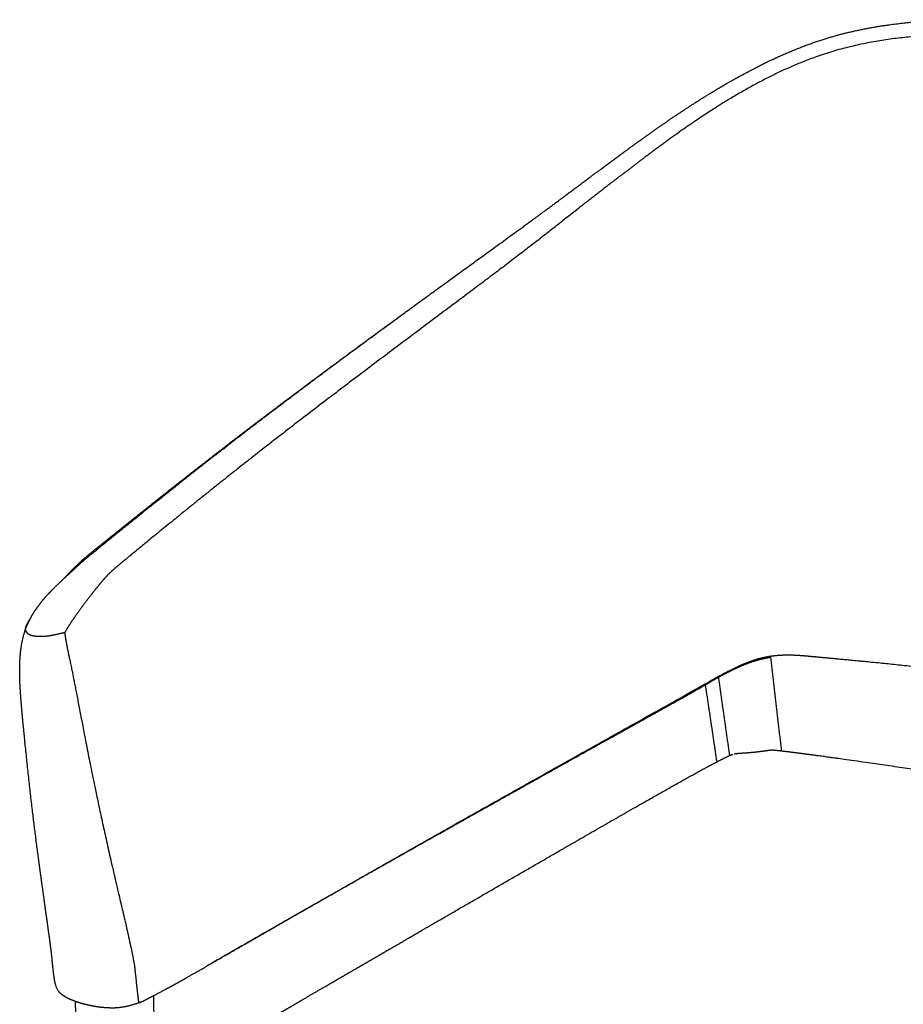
# Model space of a CAD drawing. Header units: millimetres. Extents: x 1682 to 3183, y 1190 to 3069.
# Tile 2 of 9: x 1716 to 1919, y 1536 to 1763. Entities that reach past the tile are written whole.
import ezdxf

# ---------------------------------------------------------------- set-up
doc = ezdxf.new("R2010")
doc.units = ezdxf.units.MM
doc.header["$MEASUREMENT"] = 0
doc.layers.add('2DVýkres$viditelné$tečné', color=7, linetype='Continuous', true_color=0x000000)
doc.layers.add('2DVýkres$viditelné$čáry', color=7, linetype='Continuous', true_color=0x000000)

msp = doc.modelspace()

# ---------------------------------------------------------------- linework, layer by layer
at = {"layer": '2DVýkres$viditelné$tečné'}
msp.add_open_spline([(1879.13, 1593.13), (1877.86, 1602.13), (1876.58, 1611.12)], degree=2, dxfattribs=at)
at = {"layer": '2DVýkres$viditelné$čáry'}
for points, weights, knots in [([(1716.95, 1622.27), (1717.21, 1622.98), (1717.51, 1623.68), (1718.21, 1625.04), (1718.6, 1625.7), (1719.01, 1626.33), (1719.44, 1626.99), (1719.89, 1627.61), (1720.81, 1628.81), (1721.28, 1629.38), (1721.78, 1629.92), (1722.66, 1630.88), (1723.55, 1631.78), (1725.42, 1633.59), (1726.29, 1634.38), (1727.26, 1635.27), (1727.64, 1635.62), (1728.28, 1636.2), (1729.36, 1637.18), (1731.08, 1638.7), (1732.57, 1639.91), (1733.61, 1640.76), (1736.08, 1642.76), (1738.42, 1644.66), (1742.86, 1648.24), (1745.3, 1650.21), (1752.52, 1655.97), (1757.33, 1659.78), (1762.46, 1663.76), (1772.12, 1671.27), (1782.17, 1678.82), (1791.78, 1685.93), (1792.95, 1686.79), (1795.34, 1688.56), (1800.33, 1692.23), (1806.78, 1696.95), (1815.71, 1703.44), (1823.05, 1708.75), (1827.76, 1712.17), (1828.77, 1712.9), (1832.83, 1715.85), (1835.93, 1718.11), (1839.83, 1721.02), (1841.26, 1722.09), (1842.67, 1723.14), (1845.12, 1724.97), (1846.3, 1725.86), (1849.76, 1728.43), (1852.03, 1730.11), (1854.44, 1731.87), (1857.7, 1734.26), (1860.88, 1736.55), (1867.81, 1741.32), (1871.54, 1743.78), (1882.42, 1750.37), (1891.05, 1754.96), (1900.13, 1757.91), (1908.15, 1760.51), (1916.66, 1761.88), (1929.79, 1762.61), (1933.89, 1762.65), (1941.85, 1762.51), (1945.65, 1762.34), (1949.5, 1762.13), (1955.89, 1761.78), (1962.71, 1761.32), (1969, 1760.71), (1971.62, 1760.46), (1974.17, 1760.18), (1979.06, 1759.58), (1981.25, 1759.29), (1983.52, 1758.98), (1989.95, 1758.09), (1996.18, 1757.14), (2005.7, 1755.53), (2008.85, 1754.97), (2016.07, 1753.64), (2019.87, 1752.91), (2023.86, 1752.15), (2027.86, 1751.39), (2031.69, 1750.66), (2038.85, 1749.25), (2041.94, 1748.62), (2051.18, 1746.64), (2057.04, 1745.28), (2062.93, 1743.81), (2065.03, 1743.28), (2067.02, 1742.77), (2071.38, 1741.58), (2073.6, 1740.94), (2075.81, 1740.26), (2081.15, 1738.61), (2086.56, 1736.69), (2091.48, 1734.83), (2093.22, 1734.16), (2096.42, 1732.92), (2100.72, 1731.05), (2104.4, 1729.25), (2107.6, 1727.45), (2110.44, 1725.55), (2112.86, 1723.6), (2114.9, 1721.57), (2116.05, 1720.08), (2116.55, 1719.33), (2116.69, 1719.11), (2116.95, 1718.69), (2117.41, 1717.88), (2118.1, 1716.49), (2118.54, 1715.23), (2118.76, 1714.37), (2118.84, 1714.04), (2118.91, 1713.7), (2118.98, 1713.36), (2119.07, 1712.89), (2119.14, 1712.38), (2119.25, 1711.42), (2119.29, 1710.95), (2119.32, 1710.44)], [2325.9418302, 2326.22542431, 2326.51656916, 2327.20745124, 2327.60298624, 2328.06668995, 2328.54418965, 2329.07328556, 2330.22834509, 2330.84670079, 2331.50317928, 2332.68004903, 2333.93587469, 2336.700914, 2338.06843172, 2339.6225069, 2339.6225069, 2339.6225069, 2339.6225069, 2339.6225069, 2339.6225069, 2339.6225069, 2343.12419406, 2346.46603875, 2352.79317811, 2356.29118966, 2366.64443508, 2373.57759725, 2380.92929503, 2394.90978055, 2409.3811482, 2423.25117522, 2423.25117522, 2423.25117522, 2423.25117522, 2423.25117522, 2423.25117522, 2423.25117522, 2423.25117522, 2423.25117522, 2429.21902315, 2433.81705897, 2440.06191646, 2442.37294766, 2444.67673461, 2448.71420754, 2450.68416014, 2456.42853304, 2460.21482651, 2464.20157176, 2469.60138626, 2474.81417018, 2485.67438684, 2491.27416971, 2506.31960214, 2516.77405145, 2523.0719566, 2528.66212255, 2531.08901677, 2531.19494253, 2530.7421876, 2529.23763121, 2528.23323403, 2527.08919729, 2525.18936038, 2522.8232474, 2519.96065503, 2518.76702397, 2517.48120167, 2514.78632052, 2513.4840696, 2512.0844245, 2508.13906253, 2503.96214545, 2496.92239481, 2494.48475031, 2488.69480271, 2485.50385672, 2482.13458391, 2478.76508365, 2475.52107811, 2469.18857761, 2466.36442211, 2457.60544614, 2451.62089802, 2445.22454919, 2442.95501844, 2440.74744233, 2435.70754157, 2433.01702844, 2430.1736767, 2423.35559055, 2415.56833562, 2408.09749547, 2408.09749547, 2408.09749547, 2408.09749547, 2408.09749547, 2408.09749547, 2408.09749547, 2408.09749547, 2408.09749547, 2408.09749547, 2408.09749547, 2408.09749547, 2408.09749547, 2408.09749547, 2408.09749547, 2408.09749547, 2408.09749547, 2407.37238797, 2407.37238797, 2408.09749547, 2407.04556149, 2405.9769175, 2404.18090922, 2403.36305141, 2402.64929966], [0, 0, 0, 0, 3.841069, 3.841069, 7.796497, 7.796497, 7.796497, 11.870658, 11.870658, 15.934007, 15.934007, 15.934007, 23.032297, 23.032297, 30.702459, 30.702459, 30.702459, 31.443303, 31.978173, 32.821807, 34.788577, 34.788577, 34.788577, 54.746351, 54.746351, 74.517857, 74.517857, 107.966054, 107.966054, 107.966054, 183.157414, 183.157414, 183.157414, 185.268697, 187.501198, 192.209139, 196.940856, 203.620706, 205.443346, 205.443346, 205.443346, 235.635485, 235.635485, 235.635485, 249.369654, 249.369654, 259.974204, 259.974204, 277.348568, 277.348568, 277.348568, 306.050716, 306.050716, 336.929958, 336.929958, 393.595838, 393.595838, 393.595838, 442.712442, 442.712442, 465.04566, 465.04566, 486.164915, 486.164915, 486.164915, 522.429455, 522.429455, 522.429455, 537.069643, 537.069643, 550.119056, 550.119056, 550.119056, 587.033655, 587.033655, 605.961807, 605.961807, 629.633667, 629.633667, 629.633667, 653.300355, 653.300355, 672.229358, 672.229358, 709.163709, 709.163709, 709.163709, 722.22078, 722.22078, 736.864994, 736.864994, 736.864994, 773.15115, 773.15115, 773.15115, 775.882314, 778.157475, 780.000101, 781.856961, 783.518446, 784.987987, 786.400093, 787.718051, 787.718051, 787.718051, 788.108961, 788.43202, 789.076194, 790.375223, 790.375223, 790.375223, 790.87589, 790.87589, 790.87589, 795.207985, 795.207985, 798.804487, 798.804487, 798.804487, 798.804487]), ([(2110.67, 1698.27), (2112.52, 1703.51), (2113.39, 1708.57), (2112.32, 1712.82), (2109.87, 1722.55), (2097.24, 1728.07), (2086.06, 1732.3), (2080.53, 1734.39), (2075.34, 1736.17), (2070.78, 1737.59), (2066.24, 1739), (2062.32, 1740.04), (2058.62, 1740.99), (2043.98, 1744.73), (2032.85, 1746.81), (2021.81, 1748.93), (2010.85, 1751.03), (1999.97, 1753.18), (1983.3, 1755.47), (1979.15, 1756.04), (1974.65, 1756.62), (1969.11, 1757.17), (1963.59, 1757.72), (1957.04, 1758.23), (1949.72, 1758.67), (1935.12, 1759.54), (1917.46, 1760.1), (1900.96, 1754.71), (1884.31, 1749.28), (1868.46, 1737.67), (1857.11, 1729.05), (1851.36, 1724.69), (1846.79, 1721.11), (1843.03, 1718.15), (1839.25, 1715.18), (1836.29, 1712.83), (1832.64, 1710.02), (1817.85, 1698.63), (1791.25, 1679.23), (1767.55, 1660.57), (1755.43, 1651.03), (1744.1, 1641.7), (1739.14, 1637.6), (1736.65, 1635.53), (1735.8, 1634.81), (1733.53, 1632.03), (1732.11, 1630.27), (1730.73, 1628.48), (1729.4, 1626.65), (1728.73, 1625.72), (1728.07, 1624.78), (1727.42, 1623.82), (1726.85, 1622.95), (1726.35, 1622.16), (1725.93, 1621.42)], [2365.51418107, 2377.6875153, 2390.10066978, 2401.69661237, 2428.66406535, 2451.21172031, 2468.96914694, 2477.84786026, 2485.52901649, 2491.82001364, 2498.11101078, 2503.01184884, 2507.41124972, 2525.00885325, 2534.58346203, 2544.10314681, 2553.6228316, 2563.08759239, 2572.49643745, 2574.84864871, 2577.19736524, 2579.55112781, 2581.90489038, 2584.263699, 2586.33236258, 2590.46968975, 2593.4464368, 2581.74599788, 2570.04555895, 2543.66793407, 2524.13415525, 2514.36726584, 2506.31133794, 2499.98212392, 2493.6529099, 2489.05040976, 2483.37563926, 2460.67655729, 2420.82114977, 2385.06209926, 2367.182574, 2350.32713801, 2342.99147282, 2339.32364022, 2338.03575033, 2334.81845449, 2334.2238156, 2334.2238156, 2334.81845449, 2334.53879572, 2334.53879572, 2334.81845449, 2328.39568125, 2316.36401851, 2321.00757207], [416.894766, 416.894766, 416.894766, 416.894766, 447.354102, 447.354102, 447.354102, 518.190148, 518.190148, 518.190148, 553.608171, 553.608171, 553.608171, 589.026194, 589.026194, 589.026194, 730.698286, 730.698286, 730.698286, 872.370378, 872.370378, 872.370378, 907.788401, 907.788401, 907.788401, 943.206424, 943.206424, 943.206424, 1014.04247, 1014.04247, 1014.04247, 1084.878516, 1084.878516, 1084.878516, 1120.296539, 1120.296539, 1120.296539, 1155.714561, 1155.714561, 1155.714561, 1297.386653, 1297.386653, 1297.386653, 1368.222699, 1368.222699, 1368.222699, 1403.640722, 1403.640722, 1403.640722, 1406.940473, 1406.940473, 1406.940473, 1408.623866, 1408.623866, 1408.623866, 1417.478371, 1417.478371, 1417.478371, 1417.478371]), ([(1725.95, 1634.07), (1726.42, 1634.57), (1726.89, 1635.06), (1727.37, 1635.55), (1728.33, 1636.53), (1729.31, 1637.5), (1730.32, 1638.4), (1730.8, 1638.82), (1731.29, 1639.24), (1731.79, 1639.65), (1732.19, 1639.97), (1732.59, 1640.3), (1732.99, 1640.62), (1733.82, 1641.28), (1734.65, 1641.94), (1735.47, 1642.61), (1736.45, 1643.39), (1737.43, 1644.18), (1738.41, 1644.96), (1739.36, 1645.73), (1740.32, 1646.5), (1741.28, 1647.26), (1745.15, 1650.36), (1749.03, 1653.44), (1752.93, 1656.5), (1756.78, 1659.53), (1760.65, 1662.53), (1764.53, 1665.52), (1772.24, 1671.44), (1779.97, 1677.24), (1787.67, 1682.94), (1792.74, 1686.69), (1797.83, 1690.42), (1802.93, 1694.13)], [1, 0.999983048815, 0.999983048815, 1, 1.00055656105, 1.00112289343, 1.00171896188, 1.00158391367, 1.00158391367, 1.00171896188, 1.00170628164, 1.00170628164, 1.00171896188, 1.00171864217, 1.00171864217, 1.00171896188, 1.00171890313, 1.00171890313, 1.00171896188, 1.00171799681, 1.00171799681, 1.00171896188, 1.00171397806, 1.00171397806, 1.00171896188, 1.00170919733, 1.00170919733, 1.00171896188, 1.00643739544, 1.01115339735, 1.01586617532, 1.01586080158, 1.01586080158, 1.01586617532], [0, 0, 0, 0, 0.996243, 0.996243, 0.996243, 8.759346, 8.759346, 8.759346, 9.698457, 9.698457, 9.698457, 10.451867, 10.451867, 10.451867, 11.999929, 11.999929, 11.999929, 13.831725, 13.831725, 13.831725, 15.62188, 15.62188, 15.62188, 22.863767, 22.863767, 22.863767, 30.013994, 30.013994, 30.013994, 89.423649, 89.423649, 89.423649, 98.64048, 98.64048, 98.64048, 98.64048]), ([(1743.21, 1536.21), (1742.32, 1535.87), (1741.4, 1535.58), (1740.47, 1535.37), (1739.97, 1535.25), (1739.46, 1535.16), (1738.96, 1535.08), (1738.42, 1535), (1737.89, 1534.96), (1737.35, 1534.94), (1736.34, 1534.92), (1735.34, 1534.97), (1733.31, 1535.2), (1732.28, 1535.39), (1731.31, 1535.61), (1730.26, 1535.85), (1729.24, 1536.14), (1727.84, 1536.65), (1727.38, 1536.83), (1726.54, 1537.23), (1726.14, 1537.44), (1725.78, 1537.68), (1725.54, 1537.83), (1725.31, 1538), (1724.91, 1538.35), (1724.73, 1538.54), (1724.57, 1538.73), (1724.52, 1538.79), (1724.44, 1538.91), (1724.27, 1539.16), (1724.01, 1539.66), (1723.87, 1540.13), (1723.79, 1540.46), (1723.75, 1540.6), (1723.69, 1540.86), (1723.57, 1541.5), (1723.43, 1542.51), (1723.25, 1544.01), (1723.14, 1545.14), (1723.08, 1545.77), (1723.06, 1545.96), (1723.03, 1546.32), (1722.95, 1547.07), (1722.82, 1548.16), (1722.61, 1549.78), (1722.44, 1550.99), (1722.35, 1551.68), (1722.2, 1552.76), (1722.04, 1553.96), (1721.67, 1556.58), (1721.47, 1558.04), (1720.8, 1562.81), (1720.36, 1565.98), (1719.94, 1569.16), (1719.79, 1570.29), (1719.49, 1572.54), (1718.93, 1576.93), (1718.29, 1582.2), (1717.56, 1588.72), (1717.11, 1593.09), (1716.86, 1595.46), (1716.62, 1597.82), (1716.36, 1600.42), (1716.02, 1604.04), (1715.91, 1605.35), (1715.71, 1608.13), (1715.62, 1609.73), (1715.58, 1611.27), (1715.56, 1612.14), (1715.56, 1613.03), (1715.6, 1614.76), (1715.65, 1615.61), (1715.73, 1616.45), (1715.75, 1616.73), (1715.78, 1617.01), (1715.81, 1617.3), (1715.84, 1617.52), (1715.9, 1617.96), (1716.03, 1618.83), (1716.32, 1620.28), (1716.66, 1621.48), (1716.94, 1622.25)], [1, 0.99834337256, 0.99834337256, 1, 0.999403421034, 0.999403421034, 1, 0.998786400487, 0.998786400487, 1, 0.999886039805, 0.999876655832, 1.00001886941, 1.00018754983, 1.00041646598, 1.00066486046, 1.00098157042, 1.00153166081, 1.00173196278, 1.00215368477, 1.002376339, 1.0026055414, 1.00275429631, 1.00290772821, 1.00319548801, 1.00333634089, 1.00346831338, 1.00346831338, 1.00346831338, 1.00346831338, 1.00346831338, 1.00346831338, 1.00346831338, 1.00346831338, 1.00346831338, 1.00346831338, 1.00346831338, 1.00346831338, 1.00346831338, 1.00346831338, 1.00346831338, 1.00346831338, 1.00346831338, 1.00346831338, 1.00346831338, 1.00346831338, 1.00346831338, 1.00315470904, 1.00281199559, 1.00206585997, 1.00165226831, 1.00030576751, 0.999416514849, 0.998528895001, 0.998528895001, 0.998528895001, 0.998528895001, 0.998528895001, 0.998528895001, 0.998528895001, 0.998528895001, 0.997886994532, 0.997187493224, 0.996283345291, 0.995972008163, 0.995370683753, 0.995064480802, 0.994858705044, 0.994746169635, 0.994648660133, 0.994504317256, 0.994453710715, 0.994437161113, 0.994384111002, 0.994384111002, 0.994437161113, 0.994437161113, 0.994437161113, 0.994437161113, 0.994437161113, 0.994437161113, 0.994437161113], [0, 0, 0, 0, 1.397993, 1.397993, 1.397993, 2.145745, 2.145745, 2.145745, 2.93445, 2.93445, 2.93445, 7.865905, 7.865905, 13.318893, 13.318893, 13.318893, 19.239857, 19.239857, 22.245289, 22.245289, 25.172688, 25.172688, 25.172688, 27.077662, 27.077662, 28.759883, 28.759883, 28.759883, 28.86923, 28.971744, 29.188294, 29.691967, 29.691967, 29.691967, 29.888628, 30.092849, 30.645531, 31.366836, 32.300392, 32.300392, 32.300392, 32.581818, 32.819326, 33.406443, 34.184787, 35.198851, 35.198851, 35.198851, 42.988384, 42.988384, 50.725353, 50.725353, 65.854345, 65.854345, 65.854345, 67.523635, 69.159161, 72.328262, 75.268156, 78.74821, 78.74821, 78.74821, 90.993934, 90.993934, 97.581287, 97.581287, 105.327047, 105.327047, 105.327047, 109.640288, 109.640288, 113.761019, 113.761019, 113.761019, 114.175674, 114.175674, 114.175674, 114.501807, 114.824862, 115.469417, 116.652367, 116.652367, 116.652367, 116.652367]), ([(1725.93, 1621.42), (1724.96, 1621.18), (1724.06, 1620.97), (1723.29, 1620.82), (1722.53, 1620.66), (1721.88, 1620.57), (1721.34, 1620.53), (1720.23, 1620.45), (1719.24, 1620.53), (1718.57, 1620.67), (1717.9, 1620.81), (1717.56, 1621.01), (1717.26, 1621.41), (1717.1, 1621.61), (1716.96, 1621.85), (1716.92, 1622.08), (1716.92, 1622.14), (1716.92, 1622.21), (1716.95, 1622.27)], [0.99499549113, 0.997697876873, 1.00555697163, 1.00881866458, 1.01208035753, 1.01074464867, 1.004811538, 0.992945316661, 0.992951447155, 0.993128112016, 0.993304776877, 0.993651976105, 0.994249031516, 0.994547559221, 0.994908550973, 1, 0.979340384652, 0.979340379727, 0.999999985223], [-20.992857, -20.992857, -20.992857, -20.992857, -18.007213, -18.007213, -18.007213, -15.02157, -15.02157, -15.02157, -9.050284, -9.050284, -9.050284, -3.078998, -3.078998, -3.078998, -0.093354, -0.093354, -0.093354, 0, 0, 0, 0]), ([(1725.93, 1621.42), (1725.99, 1620.8), (1726.1, 1620.11), (1726.28, 1619.15), (1726.45, 1618.2), (1726.71, 1616.97), (1727.04, 1615.43), (1727.72, 1612.32), (1728.65, 1607.38), (1730.06, 1600.03), (1731.47, 1592.71), (1733.36, 1583.01), (1736.5, 1569.24), (1738.07, 1562.39), (1739.95, 1554.54), (1740.93, 1550.11), (1741.91, 1545.69), (1742.01, 1544.66), (1742.1, 1543.74), (1742.47, 1540.05), (1742.72, 1538.12), (1742.83, 1537.15), (1742.88, 1536.68), (1742.94, 1536.39), (1743.03, 1536.27), (1743.08, 1536.19), (1743.14, 1536.18), (1743.21, 1536.21)], [2324.44641383, 2325.94027484, 2346.07546238, 2355.52056344, 2364.9656645, 2363.72067908, 2351.78560718, 2327.91546339, 2329.80748117, 2332.59834979, 2335.38921842, 2339.07893788, 2346.06726651, 2349.56143082, 2353.88024742, 2356.40773392, 2358.93522041, 2359.6713768, 2360.34007609, 2363.01487323, 2364.61035677, 2417.0719381, 2443.30272876, 2448.32023303, 2432.12445091, 2422.0020895, 2403.59329204, 2388.74210627], [1417.478371, 1417.478371, 1417.478371, 1417.478371, 1435.716361, 1435.716361, 1435.716361, 1453.954352, 1453.954352, 1453.954352, 1490.430332, 1490.430332, 1490.430332, 1526.906312, 1526.906312, 1526.906312, 1545.144302, 1545.144302, 1545.144302, 1563.382292, 1563.382292, 1563.382292, 1636.334253, 1636.334253, 1636.334253, 1672.810233, 1672.810233, 1672.810233, 1695.607715, 1695.607715, 1695.607715, 1695.607715]), ([(1757.11, 1543.7), (1762.75, 1546.94), (1772.16, 1552.39), (1782.36, 1558.23), (1806.27, 1571.93), (1834.24, 1587.64), (1856.4, 1600.02), (1860.9, 1602.54), (1865.4, 1605.05), (1869.9, 1607.57), (1871.66, 1608.57), (1873.43, 1609.57), (1875.18, 1610.57), (1877.91, 1612.12), (1882.32, 1614.58), (1886.51, 1615.61), (1890.68, 1616.64), (1894.68, 1616.27), (1898.04, 1615.95), (1899.72, 1615.79), (1901.25, 1615.65), (1905.32, 1615.27), (1909.4, 1614.88), (1916.04, 1614.26), (1922.52, 1613.54), (1948.56, 1610.63), (1972.16, 1606.1), (1994.79, 1600.57), (2012.79, 1596.16), (2030.25, 1591.1), (2046.92, 1584.93)], [2392.62979453, 2403.28627527, 2421.42810962, 2441.24199573, 2489.01328436, 2546.5040815, 2593.82009934, 2593.81952676, 2593.81952676, 2593.82009934, 2593.80635692, 2593.80635692, 2593.82009934, 2599.96251177, 2609.78403333, 2614.05604632, 2618.32805932, 2617.05056374, 2615.97536665, 2615.4377681, 2614.95074417, 2613.65006481, 2612.34938545, 2610.23505066, 2607.72474922, 2597.68354342, 2581.30687111, 2561.25147984, 2545.52581929, 2527.53836954, 2505.72289301], [1715.105111, 1715.105111, 1715.105111, 1715.105111, 1773.865818, 1773.865818, 1773.865818, 1915.53791, 1915.53791, 1915.53791, 1923.067669, 1923.067669, 1923.067669, 1926.02718, 1926.02718, 1926.02718, 1996.863226, 1996.863226, 1996.863226, 2067.699272, 2067.699272, 2067.699272, 2103.117295, 2103.117295, 2103.117295, 2138.535318, 2138.535318, 2138.535318, 2280.20741, 2280.20741, 2280.20741, 2391.294109, 2391.294109, 2391.294109, 2391.294109]), ([(1888.61, 1615.68), (1887.82, 1615.58), (1887.04, 1615.43), (1886.27, 1615.25), (1884.01, 1614.69), (1881.79, 1613.75), (1879.13, 1612.48), (1878.2, 1612), (1876.51, 1611.09), (1875.77, 1610.67), (1874.98, 1610.21), (1874.2, 1609.75), (1873.39, 1609.27), (1871.63, 1608.25), (1870.69, 1607.71), (1869.72, 1607.17), (1869.1, 1606.82), (1867.68, 1606.02), (1865.35, 1604.72), (1861.46, 1602.56), (1858.39, 1600.86), (1856.21, 1599.64), (1842.56, 1592.06), (1828.93, 1584.44), (1815.32, 1576.79), (1813.79, 1575.93), (1810.78, 1574.24), (1804.87, 1570.91), (1795.37, 1565.55), (1787.35, 1561), (1782.24, 1558.09), (1774.44, 1553.65), (1766.66, 1549.2), (1758.89, 1544.72)], [0.999999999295, 0.999013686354, 0.99901368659, 1, 0.999064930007, 0.997571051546, 0.995595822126, 0.99485540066, 0.993458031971, 0.992819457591, 0.992144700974, 0.991468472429, 0.990773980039, 0.989276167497, 0.988473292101, 0.987650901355, 0.987650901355, 0.987650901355, 0.987650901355, 0.987650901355, 0.987650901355, 0.987650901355, 0.987649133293, 0.987649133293, 0.987650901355, 0.987650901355, 0.987650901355, 0.987650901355, 0.987650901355, 0.987650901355, 0.987650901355, 0.987649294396, 0.987649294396, 0.987650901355], [0, 0, 0, 0, 1.162646, 1.162646, 1.162646, 16.307001, 16.307001, 24.811504, 24.811504, 32.43459, 32.43459, 32.43459, 40.277546, 40.277546, 48.868469, 48.868469, 48.868469, 49.892109, 51.260183, 52.753031, 56.396477, 56.396477, 56.396477, 79.201033, 79.201033, 79.201033, 81.767225, 84.24269, 89.100916, 97.702262, 97.702262, 97.702262, 110.802, 110.802, 110.802, 110.802]), ([(1746.83, 1516.97), (1748.27, 1517.85), (1749.76, 1518.74), (1752.91, 1520.62), (1754.96, 1521.83), (1761, 1525.38), (1764.66, 1527.52), (1768.19, 1529.58), (1771.34, 1531.41), (1774.82, 1533.44), (1782.1, 1537.67), (1785.95, 1539.91), (1797.95, 1546.88), (1805.64, 1551.34), (1813.26, 1555.76), (1824.47, 1562.25), (1835.68, 1568.73), (1846.91, 1575.19), (1849.01, 1576.39), (1852.95, 1578.66), (1859.64, 1582.48), (1866.25, 1586.23), (1871.85, 1589.35), (1875.37, 1591.23), (1876.84, 1592), (1877.5, 1592.33), (1878.09, 1592.63), (1878.68, 1592.92), (1879.28, 1593.2)], [2418.142448, 2420.73373516, 2423.43661681, 2429.23640292, 2433.03903519, 2444.37608982, 2451.35971964, 2458.13571068, 2464.20883078, 2470.97604612, 2485.26631464, 2492.91871, 2517.04005659, 2532.78949343, 2548.65364082, 2548.65109457, 2548.65109457, 2548.65364082, 2548.65364082, 2548.65364082, 2548.65364082, 2548.65364082, 2548.65364082, 2548.65364082, 2548.65364082, 2548.65364082, 2548.43362637, 2548.43362637, 2548.65364082], [20.390982, 20.390982, 20.390982, 20.390982, 31.59362, 31.59362, 47.785167, 47.785167, 75.594161, 75.594161, 75.594161, 110.10431, 110.10431, 141.696456, 141.696456, 199.999933, 199.999933, 199.999933, 218.915848, 218.915848, 218.915848, 222.454959, 225.553198, 230.164337, 233.564789, 234.910117, 235.991851, 235.991851, 235.991851, 236.95665, 236.95665, 236.95665, 236.95665]), ([(1882.78, 1593.66), (1882.68, 1593.65), (1882.59, 1593.65), (1882.22, 1593.62), (1881.97, 1593.61), (1881.74, 1593.59)], [2693.8539102, 2693.86256549, 2693.87533092, 2693.93994036, 2694.01916833, 2694.11871895], [-416.552508, -416.552508, -416.552508, -416.552508, -416.254124, -416.254124, -415.384478, -415.384478, -415.384478, -415.384478]), ([(1887.73, 1594.2), (1887.71, 1594.2), (1887.69, 1594.2), (1887.5, 1594.17), (1887.31, 1594.14), (1887.03, 1594.1), (1886.96, 1594.1), (1886.89, 1594.09)], [2697.24134386, 2697.20658004, 2697.17176532, 2696.85833024, 2696.57401985, 2696.2053771, 2696.11830007, 2696.03174519], [-421.563353, -421.563353, -421.563353, -421.563353, -421.440146, -421.440146, -420.455595, -420.455595, -420.149788, -420.149788, -420.149788, -420.149788]), ([(1888.52, 1594.3), (1888.5, 1594.3), (1888.49, 1594.29), (1888.43, 1594.29), (1888.38, 1594.28), (1888.34, 1594.28)], [2698.75390784, 2698.71369966, 2698.67364601, 2698.54224374, 2698.45197221, 2698.3628802], [-423.6250894, -423.6250894, -423.6250894, -423.6250894, -423.4677188, -423.4677188, -423.1068784, -423.1068784, -423.1068784, -423.1068784]), ([(2034.37, 1563.93), (2021.5, 1568.17), (2008.07, 1572.19), (1994.51, 1575.62), (1988.16, 1577.23), (1974.61, 1580.38), (1952.93, 1584.7), (1933.46, 1588.04), (1916.85, 1590.6), (1908.34, 1591.81), (1904, 1592.42), (1901.32, 1592.79), (1898.57, 1593.17), (1894.06, 1593.76), (1892.53, 1593.95), (1890.53, 1594.18), (1889.92, 1594.25), (1889.29, 1594.31)], [2650.7180463, 2665.39557406, 2679.53910614, 2691.77739547, 2691.77739547, 2691.77739547, 2691.77739547, 2691.77739547, 2691.77739547, 2691.77739547, 2691.77739547, 2693.38414672, 2695.04751989, 2697.81550484, 2698.76654511, 2700.01758561, 2700.40641695, 2700.80222495], [-582.62528, -582.62528, -582.62528, -582.62528, -498.459456, -498.459456, -498.459456, -488.878506, -478.154339, -466.172487, -460.020099, -453.617378, -453.617378, -453.617378, -437.774967, -437.774967, -428.384802, -428.384802, -424.270093, -424.270093, -424.270093, -424.270093]), ([(1743.21, 1536.21), (1743.44, 1536.3), (1743.67, 1536.4), (1744.12, 1536.61), (1744.35, 1536.73), (1744.58, 1536.85), (1745.14, 1537.13), (1745.69, 1537.42), (1746.25, 1537.71), (1747.29, 1538.26), (1748.32, 1538.81), (1749.36, 1539.37), (1750.24, 1539.84), (1751.08, 1540.29), (1752.63, 1541.14), (1753.39, 1541.57), (1754.17, 1542.02), (1755.15, 1542.58), (1756.13, 1543.14), (1757.11, 1543.7)], [0.995445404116, 0.995572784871, 0.995709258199, 0.995989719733, 0.996142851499, 0.996296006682, 0.996271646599, 0.996271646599, 0.996296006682, 0.99629330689, 0.99629330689, 0.996296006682, 0.996953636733, 0.997587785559, 0.998783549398, 0.999382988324, 1, 0.999999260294, 0.999999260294, 1], [1695.607715, 1695.607715, 1695.607715, 1695.607715, 1697.061317, 1697.061317, 1698.66508, 1698.66508, 1698.66508, 1699.578451, 1699.578451, 1699.578451, 1701.297896, 1701.297896, 1701.297896, 1707.56445, 1707.56445, 1713.452316, 1713.452316, 1713.452316, 1715.105111, 1715.105111, 1715.105111, 1715.105111])]:
    msp.add_rational_spline(points, weights, degree=3, knots=knots, dxfattribs=at)
for points, weights, degree in [([(1717.06, 1622.95), (1717.49, 1623.83), (1718.02, 1624.67)], [1, 0.998523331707, 1], 2), ([(1716.87, 1622.06), (1716.93, 1622.45), (1717.02, 1622.84)], [1, 0.999497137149, 1], 2), ([(1717.15, 1622.79), (1716.89, 1622.86), (1717.09, 1622.83)], [2173.77947293, 1761.24929152, 2260.33029207], 2), ([(1717.09, 1622.83), (1716.94, 1623.02), (1717.23, 1622.99)], [2152.62314521, 1752.97125847, 2318.9314776], 2), ([(1879.28, 1593.2), (1879.55, 1593.32), (1879.83, 1593.38)], [0.999999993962, 0.994098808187, 1], 2), ([(1880.66, 1593.5), (1880.44, 1593.48), (1880.23, 1593.45)], [0.999999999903, 0.999795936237, 1], 2), ([(1880.55, 1593.49), (1880.58, 1593.49), (1880.61, 1593.5), (1880.65, 1593.5)], [2694.9128881, 2694.88144572, 2694.85073004, 2694.82074424], 3), ([(1880.77, 1593.51), (1880.73, 1593.51), (1880.7, 1593.5), (1880.66, 1593.5)], [2694.71633864, 2694.74733429, 2694.77921403, 2694.81197367], 3), ([(1881.28, 1593.56), (1881.02, 1593.54), (1880.77, 1593.51)], [0.999999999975, 0.999946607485, 1], 2), ([(1881.74, 1593.59), (1881.58, 1593.58), (1881.43, 1593.57), (1881.28, 1593.56)], [2694.11866635, 2694.18552563, 2694.26376116, 2694.35448909], 3), ([(1882.97, 1593.67), (1882.91, 1593.67), (1882.84, 1593.67), (1882.78, 1593.66)], [2693.8421514, 2693.84421247, 2693.84811289, 2693.85386628], 3), ([(1883.01, 1593.68), (1883, 1593.68), (1882.98, 1593.68), (1882.97, 1593.67)], [2693.84134485, 2693.84160159, 2693.84192846, 2693.84232473], 3), ([(1883.05, 1593.68), (1883.04, 1593.68), (1883.02, 1593.68), (1883.01, 1593.68)], [2693.84056843, 2693.84068934, 2693.84088263, 2693.84114841], 3), ([(1883.22, 1593.69), (1883.16, 1593.69), (1883.11, 1593.68), (1883.05, 1593.68)], [2693.84366479, 2693.84119954, 2693.8402625, 2693.84078405], 3), ([(1884, 1593.76), (1883.61, 1593.72), (1883.22, 1593.69)], [0.999999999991, 0.999981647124, 0.999999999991], 2), ([(1884.01, 1593.76), (1884.01, 1593.76), (1884.01, 1593.76), (1884, 1593.76)], [2693.9682081, 2693.96742229, 2693.96664004, 2693.96586135], 3), ([(1885.29, 1593.88), (1884.65, 1593.81), (1884.01, 1593.76)], [0.999999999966, 0.999927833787, 1], 2), ([(1885.97, 1593.97), (1885.63, 1593.92), (1885.29, 1593.88)], [1, 0.99997978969, 0.99999999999], 2), ([(1886.42, 1594.02), (1886.28, 1594), (1886.13, 1593.98), (1885.97, 1593.97)], [2695.50445435, 2695.35163089, 2695.20837065, 2695.07506331], 3), ([(1886.86, 1594.08), (1886.73, 1594.06), (1886.58, 1594.04), (1886.42, 1594.02)], [2696.00334234, 2695.83436375, 2695.66747816, 2695.50442759], 3), ([(1886.89, 1594.09), (1886.88, 1594.08), (1886.87, 1594.08), (1886.86, 1594.08)], [2696.03183595, 2696.02234472, 2696.01288101, 2696.00344488], 3), ([(1887.85, 1594.22), (1887.81, 1594.21), (1887.77, 1594.21), (1887.73, 1594.2)], [2697.43538153, 2697.37007505, 2697.30542228, 2697.24139875], 3), ([(1887.93, 1594.23), (1887.9, 1594.23), (1887.87, 1594.22), (1887.85, 1594.22)], [2697.57119978, 2697.52596267, 2697.48061195, 2697.43515818], 3), ([(1888.11, 1594.25), (1888.05, 1594.24), (1887.99, 1594.24), (1887.93, 1594.23)], [2697.91316588, 2697.79729477, 2697.68345736, 2697.57153553], 3), ([(1888.14, 1594.26), (1888.13, 1594.25), (1888.12, 1594.25), (1888.11, 1594.25)], [2697.96139438, 2697.94516815, 2697.92892274, 2697.91265865], 3), ([(1888.29, 1594.27), (1888.24, 1594.27), (1888.19, 1594.26), (1888.14, 1594.26)], [2698.2669984, 2698.16373428, 2698.06206211, 2697.96190673], 3), ([(1888.34, 1594.28), (1888.32, 1594.28), (1888.31, 1594.28), (1888.29, 1594.27)], [2698.36254788, 2698.33065502, 2698.29866744, 2698.26658928], 3), ([(1888.63, 1594.31), (1888.6, 1594.3), (1888.56, 1594.3), (1888.52, 1594.3)], [2699.00419389, 2698.92150848, 2698.83808123, 2698.75393797], 3), ([(1889.16, 1594.32), (1888.9, 1594.33), (1888.63, 1594.31)], [0.999999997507, 0.998208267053, 1], 2), ([(1889.29, 1594.31), (1889.23, 1594.32), (1889.16, 1594.32)], [1, 0.999532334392, 1], 2)]:
    msp.add_rational_spline(points, weights, degree=degree, dxfattribs=at)
for points in [[(1891.1, 1594.12), (1889.85, 1604.9), (1888.61, 1615.68)], [(1876.2, 1591.67), (1874.88, 1600.52), (1873.56, 1609.38)], [(1740.93, 1292.54), (1734.66, 1414.5), (1728.4, 1536.45)], [(1746.35, 1537.77), (1746.62, 1526.01), (1746.89, 1514.26)]]:
    msp.add_open_spline(points, degree=2, dxfattribs=at)

doc.saveas('drawing.dxf')
